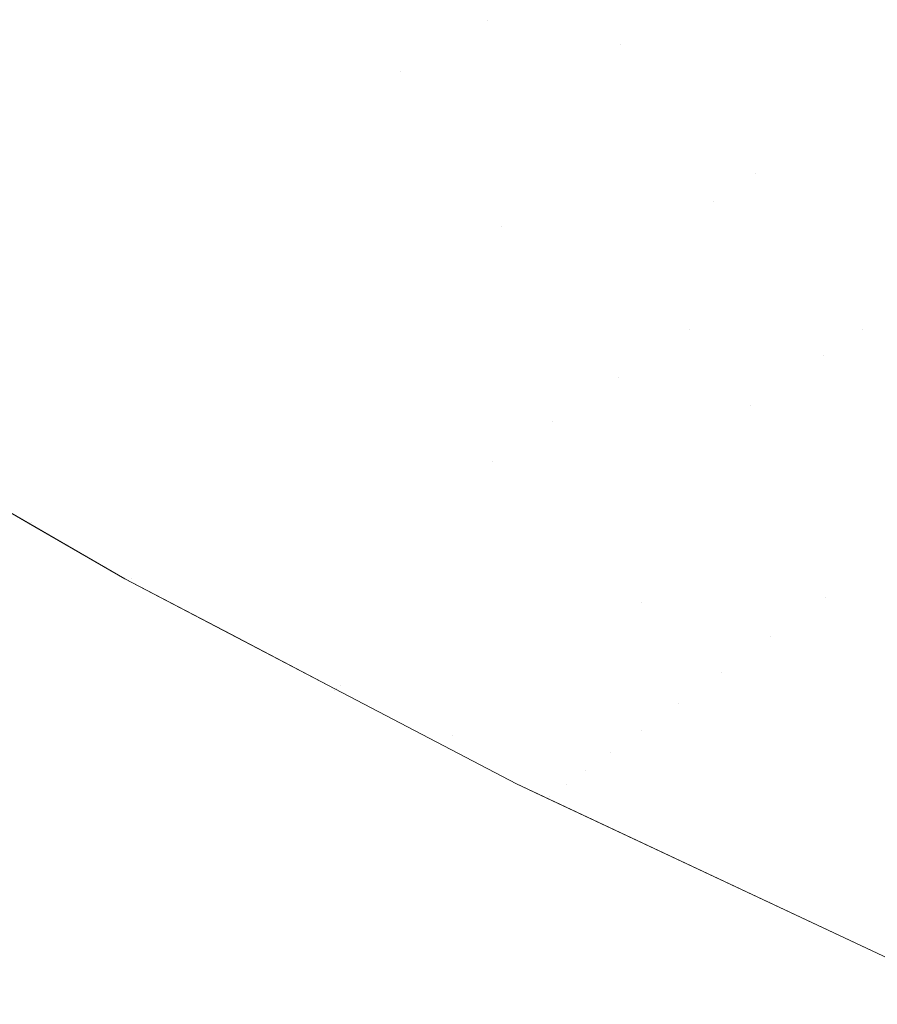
# Model space of a CAD drawing. Header units: centimetres. Extents: x -44.1 to 45.2, y 4.2 to 6.
# Tile 4 of 256: x -44.0401 to -44.0259, y 4.2196 to 4.2358. Entities that reach past the tile are written whole.
import ezdxf

# ---------------------------------------------------------------- set-up
doc = ezdxf.new("R2010")
doc.units = ezdxf.units.CM
doc.header["$LTSCALE"] = 2.54
doc.layers.add('Lucido design-1', color=7, linetype='Continuous')

# ---------------------------------------------------------------- blocks, each defined once
blk = doc.blocks.new('Gruppo-4-1')
at = {"color": 7, "linetype": 'Continuous', "lineweight": 9}
for points, invisible_edges in [([(-44.023301, 4.236257, -2312.372546), (-44.026149, 4.237867, -2312.372546), (-44.027805, 4.236852, -2312.375111), (-44.02491, 4.235216, -2312.375111)], 15), ([(-44.02491, 4.235216, -2313.069229), (-44.027805, 4.236852, -2313.069229), (-44.026149, 4.237867, -2313.071794), (-44.023301, 4.236257, -2313.071794)], 15), ([(-44.038711, 4.237208, -2313.059797), (-44.038003, 4.237598, -2313.061185), (-44.035202, 4.235837, -2313.061185), (-44.035893, 4.235435, -2313.059797)], 15), ([(-44.030141, 4.235419, -2312.37907), (-44.029382, 4.235884, -2312.377736), (-44.032214, 4.237574, -2312.377736), (-44.032994, 4.23712, -2312.37907)], 15), ([(-44.032994, 4.23712, -2313.06527), (-44.032214, 4.237574, -2313.066604), (-44.029382, 4.235884, -2313.066604), (-44.030141, 4.235419, -2313.06527)], 15), ([(-44.035893, 4.235435, -2313.059797), (-44.036561, 4.235046, -2313.058396), (-44.039396, 4.23683, -2313.058396), (-44.038711, 4.237208, -2313.059797)], 15), ([(-44.032994, 4.23712, -2312.37907), (-44.033752, 4.23668, -2312.380418), (-44.032329, 4.23582, -2312.380418)], 11), ([(-44.030141, 4.235419, -2313.06527), (-44.030879, 4.234966, -2313.063922), (-44.033752, 4.23668, -2313.063922), (-44.032994, 4.23712, -2313.06527)], 15), ([(-44.032329, 4.23582, -2312.380418), (-44.030879, 4.234966, -2312.380418), (-44.030141, 4.235419, -2312.37907), (-44.032994, 4.23712, -2312.37907)], 15), ([(-44.02491, 4.235216, -2312.375111), (-44.027805, 4.236852, -2312.375111), (-44.029382, 4.235884, -2312.377736), (-44.026444, 4.234223, -2312.377736)], 15), ([(-44.026444, 4.234223, -2313.066604), (-44.029382, 4.235884, -2313.066604), (-44.027805, 4.236852, -2313.069229), (-44.02491, 4.235216, -2313.069229)], 15), ([(-44.037992, 4.235935, -2312.385944), (-44.039396, 4.23683, -2312.385944), (-44.040693, 4.236115, -2312.388781), (-44.039273, 4.23521, -2312.388781)], 15), ([(-44.040057, 4.236465, -2313.056983), (-44.039396, 4.23683, -2313.058396), (-44.036561, 4.235046, -2313.058396), (-44.037205, 4.234672, -2313.056983)], 15), ([(-44.037992, 4.235935, -2312.385944), (-44.036561, 4.235046, -2312.385944), (-44.035202, 4.235837, -2312.383155), (-44.036616, 4.236714, -2312.383155)], 15), ([(-44.032329, 4.23582, -2312.380418), (-44.033752, 4.23668, -2312.380418), (-44.035202, 4.235837, -2312.383155), (-44.03376, 4.234965, -2312.383155)], 15), ([(-44.034488, 4.236252, -2313.06256), (-44.033752, 4.23668, -2313.063922), (-44.030879, 4.234966, -2313.063922), (-44.031596, 4.234527, -2313.06256)], 15), ([(-44.037205, 4.234672, -2313.056983), (-44.037825, 4.234311, -2313.055559), (-44.040693, 4.236115, -2313.055559), (-44.040057, 4.236465, -2313.056983)], 15), ([(-44.031596, 4.234527, -2313.06256), (-44.032291, 4.2341, -2313.061185), (-44.035202, 4.235837, -2313.061185), (-44.034488, 4.236252, -2313.06256)], 15), ([(-44.039273, 4.23521, -2312.388781), (-44.040693, 4.236115, -2312.388781), (-44.041889, 4.235455, -2312.391665), (-44.040455, 4.23454, -2312.391665)], 15), ([(-44.041304, 4.235778, -2313.054122), (-44.040693, 4.236115, -2313.055559), (-44.037825, 4.234311, -2313.055559), (-44.038421, 4.233964, -2313.054122)], 15), ([(-44.039273, 4.23521, -2312.388781), (-44.037825, 4.234311, -2312.388781), (-44.036561, 4.235046, -2312.385944), (-44.037992, 4.235935, -2312.385944)], 15), ([(-44.027899, 4.233281, -2312.380418), (-44.026444, 4.234223, -2312.377736), (-44.029382, 4.235884, -2312.377736), (-44.030141, 4.235419, -2312.37907)], 15), ([(-44.030141, 4.235419, -2313.06527), (-44.029382, 4.235884, -2313.066604), (-44.026444, 4.234223, -2313.066604), (-44.027899, 4.233281, -2313.063922)], 15), ([(-44.038421, 4.233964, -2313.054122), (-44.038992, 4.233632, -2313.052675), (-44.041889, 4.235455, -2313.052675), (-44.041304, 4.235778, -2313.054122)], 15), ([(-44.03376, 4.234965, -2312.383155), (-44.035202, 4.235837, -2312.383155), (-44.036561, 4.235046, -2312.385944), (-44.035101, 4.234164, -2312.385944)], 15), ([(-44.035893, 4.235435, -2313.059797), (-44.035202, 4.235837, -2313.061185), (-44.032291, 4.2341, -2313.061185), (-44.032964, 4.233688, -2313.059797)], 15), ([(-44.032329, 4.23582, -2312.380418), (-44.03376, 4.234965, -2312.383155), (-44.032291, 4.2341, -2312.383155), (-44.031596, 4.234527, -2312.38178)], 15), ([(-44.031596, 4.234527, -2312.38178), (-44.030879, 4.234966, -2312.380418), (-44.032329, 4.23582, -2312.380418)], 11), ([(-44.042449, 4.235146, -2313.051217), (-44.041889, 4.235455, -2313.052675), (-44.038992, 4.233632, -2313.052675), (-44.039538, 4.233315, -2313.051217)], 15), ([(-44.032964, 4.233688, -2313.059797), (-44.033614, 4.233289, -2313.058396), (-44.036561, 4.235046, -2313.058396), (-44.035893, 4.235435, -2313.059797)], 15), ([(-44.030141, 4.235419, -2312.37907), (-44.030879, 4.234966, -2312.380418), (-44.027899, 4.233281, -2312.380418)], 11), ([(-44.027899, 4.233281, -2313.063922), (-44.030879, 4.234966, -2313.063922), (-44.030141, 4.235419, -2313.06527)], 11), ([(-44.039538, 4.233315, -2313.051217), (-44.040058, 4.233013, -2313.04975), (-44.042982, 4.234852, -2313.04975), (-44.042449, 4.235146, -2313.051217)], 15), ([(-44.040455, 4.23454, -2312.391665), (-44.038992, 4.233632, -2312.391665), (-44.037825, 4.234311, -2312.388781), (-44.039273, 4.23521, -2312.388781)], 15), ([(-44.026444, 4.234223, -2312.377736), (-44.023399, 4.232593, -2312.377736), (-44.021911, 4.23361, -2312.375111), (-44.02491, 4.235216, -2312.375111)], 15), ([(-44.02491, 4.235216, -2313.069229), (-44.021911, 4.23361, -2313.069229), (-44.023399, 4.232593, -2313.066604), (-44.026444, 4.234223, -2313.066604)], 15), ([(-44.035101, 4.234164, -2312.385944), (-44.036561, 4.235046, -2312.385944), (-44.037825, 4.234311, -2312.388781), (-44.03635, 4.233419, -2312.388781)], 15), ([(-44.037205, 4.234672, -2313.056983), (-44.036561, 4.235046, -2313.058396), (-44.033614, 4.233289, -2313.058396), (-44.034242, 4.232904, -2313.056983)], 15), ([(-44.03376, 4.234965, -2312.383155), (-44.035101, 4.234164, -2312.385944), (-44.033614, 4.233289, -2312.385944), (-44.032964, 4.233688, -2312.384543)], 15), ([(-44.032964, 4.233688, -2312.384543), (-44.032291, 4.2341, -2312.383155), (-44.03376, 4.234965, -2312.383155)], 11), ([(-44.028595, 4.23283, -2312.38178), (-44.027899, 4.233281, -2312.380418), (-44.030879, 4.234966, -2312.380418), (-44.031596, 4.234527, -2312.38178)], 15), ([(-44.031596, 4.234527, -2313.06256), (-44.030879, 4.234966, -2313.063922), (-44.027899, 4.233281, -2313.063922), (-44.028595, 4.23283, -2313.06256)], 15), ([(-44.034242, 4.232904, -2313.056983), (-44.034846, 4.232533, -2313.055559), (-44.037825, 4.234311, -2313.055559), (-44.037205, 4.234672, -2313.056983)], 15), ([(-44.041534, 4.233929, -2312.39459), (-44.040058, 4.233013, -2312.39459), (-44.038992, 4.233632, -2312.391665), (-44.040455, 4.23454, -2312.391665)], 15), ([(-44.031596, 4.234527, -2312.38178), (-44.032291, 4.2341, -2312.383155), (-44.029271, 4.232393, -2312.383155), (-44.028595, 4.23283, -2312.38178)], 15), ([(-44.028595, 4.23283, -2313.06256), (-44.029271, 4.232393, -2313.061185), (-44.032291, 4.2341, -2313.061185), (-44.031596, 4.234527, -2313.06256)], 15), ([(-44.03635, 4.233419, -2312.388781), (-44.037825, 4.234311, -2312.388781), (-44.038992, 4.233632, -2312.391665), (-44.037501, 4.232731, -2312.391665)], 15), ([(-44.038421, 4.233964, -2313.054122), (-44.037825, 4.234311, -2313.055559), (-44.034846, 4.232533, -2313.055559), (-44.035426, 4.232178, -2313.054122)], 15), ([(-44.03635, 4.233419, -2312.388781), (-44.034846, 4.232533, -2312.388781), (-44.033614, 4.233289, -2312.385944), (-44.035101, 4.234164, -2312.385944)], 15), ([(-44.029925, 4.231969, -2312.384543), (-44.029271, 4.232393, -2312.383155), (-44.032291, 4.2341, -2312.383155), (-44.032964, 4.233688, -2312.384543)], 15), ([(-44.032964, 4.233688, -2313.059797), (-44.032291, 4.2341, -2313.061185), (-44.029271, 4.232393, -2313.061185), (-44.029925, 4.231969, -2313.059797)], 15), ([(-44.027899, 4.233281, -2312.380418), (-44.02481, 4.231627, -2312.380418), (-44.023399, 4.232593, -2312.377736), (-44.026444, 4.234223, -2312.377736)], 15), ([(-44.026444, 4.234223, -2313.066604), (-44.023399, 4.232593, -2313.066604), (-44.02481, 4.231627, -2313.063922), (-44.027899, 4.233281, -2313.063922)], 15), ([(-44.035426, 4.232178, -2313.054122), (-44.035982, 4.231837, -2313.052675), (-44.038992, 4.233632, -2313.052675), (-44.038421, 4.233964, -2313.054122)], 15), ([(-44.037501, 4.232731, -2312.391665), (-44.038992, 4.233632, -2312.391665), (-44.040058, 4.233013, -2312.39459), (-44.038553, 4.232103, -2312.39459)], 15), ([(-44.039538, 4.233315, -2313.051217), (-44.038992, 4.233632, -2313.052675), (-44.035982, 4.231837, -2313.052675), (-44.036513, 4.231511, -2313.051217)], 15), ([(-44.032964, 4.233688, -2312.384543), (-44.033614, 4.233289, -2312.385944), (-44.032099, 4.232421, -2312.385944)], 11), ([(-44.029925, 4.231969, -2313.059797), (-44.030557, 4.23156, -2313.058396), (-44.033614, 4.233289, -2313.058396), (-44.032964, 4.233688, -2313.059797)], 15), ([(-44.032099, 4.232421, -2312.385944), (-44.030557, 4.23156, -2312.385944), (-44.029925, 4.231969, -2312.384543), (-44.032964, 4.233688, -2312.384543)], 15), ([(-44.036513, 4.231511, -2313.051217), (-44.037019, 4.2312, -2313.04975), (-44.040058, 4.233013, -2313.04975), (-44.039538, 4.233315, -2313.051217)], 15), ([(-44.037501, 4.232731, -2312.391665), (-44.035982, 4.231837, -2312.391665), (-44.034846, 4.232533, -2312.388781), (-44.03635, 4.233419, -2312.388781)], 15), ([(-44.032099, 4.232421, -2312.385944), (-44.033614, 4.233289, -2312.385944), (-44.034846, 4.232533, -2312.388781), (-44.033314, 4.231655, -2312.388781)], 15), ([(-44.034242, 4.232904, -2313.056983), (-44.033614, 4.233289, -2313.058396), (-44.030557, 4.23156, -2313.058396), (-44.031167, 4.231165, -2313.056983)], 15), ([(-44.026141, 4.230717, -2312.383155), (-44.02481, 4.231627, -2312.380418), (-44.027899, 4.233281, -2312.380418), (-44.028595, 4.23283, -2312.38178)], 15), ([(-44.028595, 4.23283, -2313.06256), (-44.027899, 4.233281, -2313.063922), (-44.02481, 4.231627, -2313.063922), (-44.026141, 4.230717, -2313.061185)], 15), ([(-44.038553, 4.232103, -2312.39459), (-44.040058, 4.233013, -2312.39459), (-44.04102, 4.232453, -2312.397555), (-44.039502, 4.231536, -2312.397555)], 15), ([(-44.040552, 4.232725, -2313.048272), (-44.040058, 4.233013, -2313.04975), (-44.037019, 4.2312, -2313.04975), (-44.0375, 4.230905, -2313.048272)], 15), ([(-44.031167, 4.231165, -2313.056983), (-44.031754, 4.230785, -2313.055559), (-44.034846, 4.232533, -2313.055559), (-44.034242, 4.232904, -2313.056983)], 15), ([(-44.028595, 4.23283, -2312.38178), (-44.029271, 4.232393, -2312.383155), (-44.026141, 4.230717, -2312.383155)], 11), ([(-44.026141, 4.230717, -2313.061185), (-44.029271, 4.232393, -2313.061185), (-44.028595, 4.23283, -2313.06256)], 11), ([(-44.0375, 4.230905, -2313.048272), (-44.037956, 4.230626, -2313.046785), (-44.04102, 4.232453, -2313.046785), (-44.040552, 4.232725, -2313.048272)], 15), ([(-44.038553, 4.232103, -2312.39459), (-44.037019, 4.2312, -2312.39459), (-44.035982, 4.231837, -2312.391665), (-44.037501, 4.232731, -2312.391665)], 15), ([(-44.033314, 4.231655, -2312.388781), (-44.034846, 4.232533, -2312.388781), (-44.035982, 4.231837, -2312.391665), (-44.034434, 4.23095, -2312.391665)], 15), ([(-44.035426, 4.232178, -2313.054122), (-44.034846, 4.232533, -2313.055559), (-44.031754, 4.230785, -2313.055559), (-44.032317, 4.23042, -2313.054122)], 15), ([(-44.039502, 4.231536, -2312.397555), (-44.04102, 4.232453, -2312.397555), (-44.041875, 4.231956, -2312.400554), (-44.040346, 4.231032, -2312.400554)], 15), ([(-44.041461, 4.232197, -2313.04529), (-44.04102, 4.232453, -2313.046785), (-44.037956, 4.230626, -2313.046785), (-44.038385, 4.230362, -2313.04529)], 15), ([(-44.033314, 4.231655, -2312.388781), (-44.031754, 4.230785, -2312.388781), (-44.030557, 4.23156, -2312.385944), (-44.032099, 4.232421, -2312.385944)], 15), ([(-44.026775, 4.230283, -2312.384543), (-44.026141, 4.230717, -2312.383155), (-44.029271, 4.232393, -2312.383155), (-44.029925, 4.231969, -2312.384543)], 15), ([(-44.029925, 4.231969, -2313.059797), (-44.029271, 4.232393, -2313.061185), (-44.026141, 4.230717, -2313.061185), (-44.026775, 4.230283, -2313.059797)], 15), ([(-44.038385, 4.230362, -2313.04529), (-44.038788, 4.230115, -2313.043786), (-44.041875, 4.231956, -2313.043786), (-44.041461, 4.232197, -2313.04529)], 15), ([(-44.032317, 4.23042, -2313.054122), (-44.032858, 4.230071, -2313.052675), (-44.035982, 4.231837, -2313.052675), (-44.035426, 4.232178, -2313.054122)], 15), ([(-44.039502, 4.231536, -2312.397555), (-44.037956, 4.230626, -2312.397555), (-44.037019, 4.2312, -2312.39459), (-44.038553, 4.232103, -2312.39459)], 15), ([(-44.029925, 4.231969, -2312.384543), (-44.030557, 4.23156, -2312.385944), (-44.028987, 4.230708, -2312.385944)], 11), ([(-44.026775, 4.230283, -2313.059797), (-44.027389, 4.229864, -2313.058396), (-44.030557, 4.23156, -2313.058396), (-44.029925, 4.231969, -2313.059797)], 15), ([(-44.028987, 4.230708, -2312.385944), (-44.027389, 4.229864, -2312.385944), (-44.026775, 4.230283, -2312.384543), (-44.029925, 4.231969, -2312.384543)], 15), ([(-44.042262, 4.231731, -2313.042275), (-44.041875, 4.231956, -2313.043786), (-44.038788, 4.230115, -2313.043786), (-44.039165, 4.229884, -2313.042275)], 15), ([(-44.034434, 4.23095, -2312.391665), (-44.035982, 4.231837, -2312.391665), (-44.037019, 4.2312, -2312.39459), (-44.035457, 4.230305, -2312.39459)], 15), ([(-44.036513, 4.231511, -2313.051217), (-44.035982, 4.231837, -2313.052675), (-44.032858, 4.230071, -2313.052675), (-44.033374, 4.229736, -2313.051217)], 15), ([(-44.039165, 4.229884, -2313.042275), (-44.039515, 4.229669, -2313.040757), (-44.042621, 4.231522, -2313.040757), (-44.042262, 4.231731, -2313.042275)], 15), ([(-44.034434, 4.23095, -2312.391665), (-44.032858, 4.230071, -2312.391665), (-44.031754, 4.230785, -2312.388781), (-44.033314, 4.231655, -2312.388781)], 15), ([(-44.042953, 4.231329, -2313.039231), (-44.042621, 4.231522, -2313.040757), (-44.039515, 4.229669, -2313.040757), (-44.039838, 4.229471, -2313.039231)], 15), ([(-44.040346, 4.231032, -2312.400554), (-44.038788, 4.230115, -2312.400554), (-44.037956, 4.230626, -2312.397555), (-44.039502, 4.231536, -2312.397555)], 15), ([(-44.033374, 4.229736, -2313.051217), (-44.033866, 4.229418, -2313.04975), (-44.037019, 4.2312, -2313.04975), (-44.036513, 4.231511, -2313.051217)], 15), ([(-44.028987, 4.230708, -2312.385944), (-44.030557, 4.23156, -2312.385944), (-44.031754, 4.230785, -2312.388781), (-44.030165, 4.229923, -2312.388781)], 15), ([(-44.031167, 4.231165, -2313.056983), (-44.030557, 4.23156, -2313.058396), (-44.027389, 4.229864, -2313.058396), (-44.02798, 4.229459, -2313.056983)], 15), ([(-44.021614, 4.230008, -2312.380418), (-44.02481, 4.231627, -2312.380418), (-44.026141, 4.230717, -2312.383155), (-44.022902, 4.229076, -2312.383155)], 15), ([(-44.022902, 4.229076, -2313.061185), (-44.026141, 4.230717, -2313.061185), (-44.02481, 4.231627, -2313.063922), (-44.021614, 4.230008, -2313.063922)], 15), ([(-44.039838, 4.229471, -2313.039231), (-44.040133, 4.22929, -2313.0377), (-44.043256, 4.231153, -2313.0377), (-44.042953, 4.231329, -2313.039231)], 15), ([(-44.035457, 4.230305, -2312.39459), (-44.037019, 4.2312, -2312.39459), (-44.037956, 4.230626, -2312.397555), (-44.03638, 4.229723, -2312.397555)], 15), ([(-44.0375, 4.230905, -2313.048272), (-44.037019, 4.2312, -2313.04975), (-44.033866, 4.229418, -2313.04975), (-44.034334, 4.229115, -2313.048272)], 15), ([(-44.02798, 4.229459, -2313.056983), (-44.028549, 4.22907, -2313.055559), (-44.031754, 4.230785, -2313.055559), (-44.031167, 4.231165, -2313.056983)], 15), ([(-44.041083, 4.230592, -2312.403583), (-44.039515, 4.229669, -2312.403583), (-44.038788, 4.230115, -2312.400554), (-44.040346, 4.231032, -2312.400554)], 15), ([(-44.034334, 4.229115, -2313.048272), (-44.034776, 4.228828, -2313.046785), (-44.037956, 4.230626, -2313.046785), (-44.0375, 4.230905, -2313.048272)], 15), ([(-44.035457, 4.230305, -2312.39459), (-44.033866, 4.229418, -2312.39459), (-44.032858, 4.230071, -2312.391665), (-44.034434, 4.23095, -2312.391665)], 15), ([(-44.030165, 4.229923, -2312.388781), (-44.031754, 4.230785, -2312.388781), (-44.032858, 4.230071, -2312.391665), (-44.031253, 4.2292, -2312.391665)], 15), ([(-44.032317, 4.23042, -2313.054122), (-44.031754, 4.230785, -2313.055559), (-44.028549, 4.22907, -2313.055559), (-44.029096, 4.228696, -2313.054122)], 15), ([(-44.030165, 4.229923, -2312.388781), (-44.028549, 4.22907, -2312.388781), (-44.027389, 4.229864, -2312.385944), (-44.028987, 4.230708, -2312.385944)], 15), ([(-44.02411, 4.228203, -2312.385944), (-44.022902, 4.229076, -2312.383155), (-44.026141, 4.230717, -2312.383155), (-44.026775, 4.230283, -2312.384543)], 15), ([(-44.026775, 4.230283, -2313.059797), (-44.026141, 4.230717, -2313.061185), (-44.022902, 4.229076, -2313.061185), (-44.02411, 4.228203, -2313.058396)], 15), ([(-44.041709, 4.230218, -2312.40664), (-44.040133, 4.22929, -2312.40664), (-44.039515, 4.229669, -2312.403583), (-44.041083, 4.230592, -2312.403583)], 15), ([(-44.03638, 4.229723, -2312.397555), (-44.037956, 4.230626, -2312.397555), (-44.038788, 4.230115, -2312.400554), (-44.037202, 4.229206, -2312.400554)], 15), ([(-44.038385, 4.230362, -2313.04529), (-44.037956, 4.230626, -2313.046785), (-44.034776, 4.228828, -2313.046785), (-44.035194, 4.228558, -2313.04529)], 15), ([(-44.035194, 4.228558, -2313.04529), (-44.035586, 4.228304, -2313.043786), (-44.038788, 4.230115, -2313.043786), (-44.038385, 4.230362, -2313.04529)], 15), ([(-44.029096, 4.228696, -2313.054122), (-44.029621, 4.228337, -2313.052675), (-44.032858, 4.230071, -2313.052675), (-44.032317, 4.23042, -2313.054122)], 15), ([(-44.03638, 4.229723, -2312.397555), (-44.034776, 4.228828, -2312.397555), (-44.033866, 4.229418, -2312.39459), (-44.035457, 4.230305, -2312.39459)], 15), ([(-44.026775, 4.230283, -2312.384543), (-44.027389, 4.229864, -2312.385944), (-44.02411, 4.228203, -2312.385944)], 11), ([(-44.02411, 4.228203, -2313.058396), (-44.027389, 4.229864, -2313.058396), (-44.026775, 4.230283, -2313.059797)], 11), ([(-44.037202, 4.229206, -2312.400554), (-44.038788, 4.230115, -2312.400554), (-44.039515, 4.229669, -2312.403583), (-44.037918, 4.228754, -2312.403583)], 15), ([(-44.039165, 4.229884, -2313.042275), (-44.038788, 4.230115, -2313.043786), (-44.035586, 4.228304, -2313.043786), (-44.035952, 4.228067, -2313.042275)], 15), ([(-44.031253, 4.2292, -2312.391665), (-44.032858, 4.230071, -2312.391665), (-44.033866, 4.229418, -2312.39459), (-44.032247, 4.228539, -2312.39459)], 15), ([(-44.033374, 4.229736, -2313.051217), (-44.032858, 4.230071, -2313.052675), (-44.029621, 4.228337, -2313.052675), (-44.030121, 4.227995, -2313.051217)], 15), ([(-44.044222, 4.230007, -2313.02217), (-44.038321, 4.226594, -2313.02217), (-44.038321, 4.226594, -2312.42217), (-44.039911, 4.227514, -2312.42217)], 10), ([(-44.039911, 4.227514, -2312.42217), (-44.041533, 4.228452, -2312.42217), (-44.044222, 4.230007, -2312.42217), (-44.044222, 4.230007, -2313.02217)], 12), ([(-44.038321, 4.226594, -2313.02217), (-44.044222, 4.230007, -2313.02217), (-44.041537, 4.228429, -2313.023732)], 10), ([(-44.035952, 4.228067, -2313.042275), (-44.036292, 4.227847, -2313.040757), (-44.039515, 4.229669, -2313.040757), (-44.039165, 4.229884, -2313.042275)], 15), ([(-44.030165, 4.229923, -2312.388781), (-44.031253, 4.2292, -2312.391665), (-44.029621, 4.228337, -2312.391665), (-44.029096, 4.228696, -2312.390218)], 15), ([(-44.029096, 4.228696, -2312.390218), (-44.028549, 4.22907, -2312.388781), (-44.030165, 4.229923, -2312.388781)], 11), ([(-44.02411, 4.228203, -2312.385944), (-44.027389, 4.229864, -2312.385944), (-44.028549, 4.22907, -2312.388781), (-44.025234, 4.22739, -2312.388781)], 15), ([(-44.02798, 4.229459, -2313.056983), (-44.027389, 4.229864, -2313.058396), (-44.02411, 4.228203, -2313.058396), (-44.025234, 4.22739, -2313.055559)], 15), ([(-44.037202, 4.229206, -2312.400554), (-44.035586, 4.228304, -2312.400554), (-44.034776, 4.228828, -2312.397555), (-44.03638, 4.229723, -2312.397555)], 15), ([(-44.030121, 4.227995, -2313.051217), (-44.030599, 4.227668, -2313.04975), (-44.033866, 4.229418, -2313.04975), (-44.033374, 4.229736, -2313.051217)], 15), ([(-44.037918, 4.228754, -2312.403583), (-44.039515, 4.229669, -2312.403583), (-44.040133, 4.22929, -2312.40664), (-44.038528, 4.22837, -2312.40664)], 15), ([(-44.039838, 4.229471, -2313.039231), (-44.039515, 4.229669, -2313.040757), (-44.036292, 4.227847, -2313.040757), (-44.036606, 4.227644, -2313.039231)], 15), ([(-44.036606, 4.227644, -2313.039231), (-44.036893, 4.227458, -2313.0377), (-44.040133, 4.22929, -2313.0377), (-44.039838, 4.229471, -2313.039231)], 15), ([(-44.032247, 4.228539, -2312.39459), (-44.033866, 4.229418, -2312.39459), (-44.034776, 4.228828, -2312.397555), (-44.033143, 4.227942, -2312.397555)], 15), ([(-44.034334, 4.229115, -2313.048272), (-44.033866, 4.229418, -2313.04975), (-44.030599, 4.227668, -2313.04975), (-44.031052, 4.227358, -2313.048272)], 15), ([(-44.025234, 4.22739, -2313.055559), (-44.028549, 4.22907, -2313.055559), (-44.02798, 4.229459, -2313.056983)], 11), ([(-44.038528, 4.22837, -2312.40664), (-44.040133, 4.22929, -2312.40664), (-44.040642, 4.228978, -2312.409719), (-44.039029, 4.228054, -2312.409719)], 15), ([(-44.040401, 4.229126, -2313.036163), (-44.040133, 4.22929, -2313.0377), (-44.036893, 4.227458, -2313.0377), (-44.037153, 4.22729, -2313.036163)], 15), ([(-44.037918, 4.228754, -2312.403583), (-44.036292, 4.227847, -2312.403583), (-44.035586, 4.228304, -2312.400554), (-44.037202, 4.229206, -2312.400554)], 15), ([(-44.037153, 4.22729, -2313.036163), (-44.037387, 4.227138, -2313.034621), (-44.040642, 4.228978, -2313.034621), (-44.040401, 4.229126, -2313.036163)], 15), ([(-44.031052, 4.227358, -2313.048272), (-44.031482, 4.227064, -2313.046785), (-44.034776, 4.228828, -2313.046785), (-44.034334, 4.229115, -2313.048272)], 15), ([(-44.031253, 4.2292, -2312.391665), (-44.032247, 4.228539, -2312.39459), (-44.030599, 4.227668, -2312.39459), (-44.030121, 4.227995, -2312.393122)], 15), ([(-44.030121, 4.227995, -2312.393122), (-44.029621, 4.228337, -2312.391665), (-44.031253, 4.2292, -2312.391665)], 11), ([(-44.025763, 4.227007, -2312.390218), (-44.025234, 4.22739, -2312.388781), (-44.028549, 4.22907, -2312.388781), (-44.029096, 4.228696, -2312.390218)], 15), ([(-44.029096, 4.228696, -2313.054122), (-44.028549, 4.22907, -2313.055559), (-44.025234, 4.22739, -2313.055559), (-44.025763, 4.227007, -2313.054122)], 15), ([(-44.039029, 4.228054, -2312.409719), (-44.040642, 4.228978, -2312.409719), (-44.041039, 4.228735, -2312.412816), (-44.03942, 4.227808, -2312.412816)], 15), ([(-44.040854, 4.228848, -2313.033075), (-44.040642, 4.228978, -2313.034621), (-44.037387, 4.227138, -2313.034621), (-44.037593, 4.227005, -2313.033075)], 15), ([(-44.03942, 4.227808, -2312.412816), (-44.041039, 4.228735, -2312.412816), (-44.041323, 4.22856, -2312.415926), (-44.039701, 4.227631, -2312.415926)], 15), ([(-44.041195, 4.228639, -2313.029971), (-44.041039, 4.228735, -2313.031524), (-44.037773, 4.226889, -2313.031524), (-44.037925, 4.22679, -2313.029971)], 15), ([(-44.037593, 4.227005, -2313.033075), (-44.037773, 4.226889, -2313.031524), (-44.041039, 4.228735, -2313.031524), (-44.040854, 4.228848, -2313.033075)], 15), ([(-44.038528, 4.22837, -2312.40664), (-44.036893, 4.227458, -2312.40664), (-44.036292, 4.227847, -2312.403583), (-44.037918, 4.228754, -2312.403583)], 15), ([(-44.033143, 4.227942, -2312.397555), (-44.034776, 4.228828, -2312.397555), (-44.035586, 4.228304, -2312.400554), (-44.033941, 4.227412, -2312.400554)], 15), ([(-44.035194, 4.228558, -2313.04529), (-44.034776, 4.228828, -2313.046785), (-44.031482, 4.227064, -2313.046785), (-44.031887, 4.226788, -2313.04529)], 15), ([(-44.039701, 4.227631, -2312.415926), (-44.041323, 4.22856, -2312.415926), (-44.041494, 4.228456, -2312.419046), (-44.039869, 4.227525, -2312.419046)], 15), ([(-44.041423, 4.228499, -2313.026855), (-44.041323, 4.22856, -2313.028414), (-44.038049, 4.22671, -2313.028414), (-44.038146, 4.226647, -2313.026855)], 15), ([(-44.037925, 4.22679, -2313.029971), (-44.038049, 4.22671, -2313.028414), (-44.041323, 4.22856, -2313.028414), (-44.041195, 4.228639, -2313.029971)], 15), ([(-44.031887, 4.226788, -2313.04529), (-44.032267, 4.226528, -2313.043786), (-44.035586, 4.228304, -2313.043786), (-44.035194, 4.228558, -2313.04529)], 15), ([(-44.029096, 4.228696, -2312.390218), (-44.029621, 4.228337, -2312.391665), (-44.026271, 4.22664, -2312.391665), (-44.025763, 4.227007, -2312.390218)], 15), ([(-44.025763, 4.227007, -2313.054122), (-44.026271, 4.22664, -2313.052675), (-44.029621, 4.228337, -2313.052675), (-44.029096, 4.228696, -2313.054122)], 15), ([(-44.041537, 4.228429, -2313.023732), (-44.041494, 4.228456, -2313.025294), (-44.038215, 4.226602, -2313.025294), (-44.038257, 4.226575, -2313.023732)], 15), ([(-44.041537, 4.228429, -2313.023732), (-44.038257, 4.226575, -2313.023732), (-44.038321, 4.226594, -2313.02217)], 11), ([(-44.039869, 4.227525, -2312.419046), (-44.041494, 4.228456, -2312.419046), (-44.041533, 4.228452, -2312.42217), (-44.039911, 4.227514, -2312.42217)], 11), ([(-44.038146, 4.226647, -2313.026855), (-44.038215, 4.226602, -2313.025294), (-44.041494, 4.228456, -2313.025294), (-44.041423, 4.228499, -2313.026855)], 15), ([(-44.032247, 4.228539, -2312.39459), (-44.033143, 4.227942, -2312.397555), (-44.031482, 4.227064, -2312.397555), (-44.031052, 4.227358, -2312.396068)], 15), ([(-44.031052, 4.227358, -2312.396068), (-44.030599, 4.227668, -2312.39459), (-44.032247, 4.228539, -2312.39459)], 11), ([(-44.039029, 4.228054, -2312.409719), (-44.037387, 4.227138, -2312.409719), (-44.036893, 4.227458, -2312.40664), (-44.038528, 4.22837, -2312.40664)], 15), ([(-44.033941, 4.227412, -2312.400554), (-44.035586, 4.228304, -2312.400554), (-44.036292, 4.227847, -2312.403583), (-44.034636, 4.226949, -2312.403583)], 15), ([(-44.035952, 4.228067, -2313.042275), (-44.035586, 4.228304, -2313.043786), (-44.032267, 4.226528, -2313.043786), (-44.032622, 4.226285, -2313.042275)], 15), ([(-44.026756, 4.22629, -2312.393122), (-44.026271, 4.22664, -2312.391665), (-44.029621, 4.228337, -2312.391665), (-44.030121, 4.227995, -2312.393122)], 15), ([(-44.030121, 4.227995, -2313.051217), (-44.029621, 4.228337, -2313.052675), (-44.026271, 4.22664, -2313.052675), (-44.026756, 4.22629, -2313.051217)], 15), ([(-44.032622, 4.226285, -2313.042275), (-44.032952, 4.226059, -2313.040757), (-44.036292, 4.227847, -2313.040757), (-44.035952, 4.228067, -2313.042275)], 15), ([(-44.03942, 4.227808, -2312.412816), (-44.037773, 4.226889, -2312.412816), (-44.037387, 4.227138, -2312.409719), (-44.039029, 4.228054, -2312.409719)], 15), ([(-44.033941, 4.227412, -2312.400554), (-44.032267, 4.226528, -2312.400554), (-44.031482, 4.227064, -2312.397555), (-44.033143, 4.227942, -2312.397555)], 15), ([(-44.030121, 4.227995, -2312.393122), (-44.030599, 4.227668, -2312.39459), (-44.027218, 4.225956, -2312.39459), (-44.026756, 4.22629, -2312.393122)], 15), ([(-44.026756, 4.22629, -2313.051217), (-44.027218, 4.225956, -2313.04975), (-44.030599, 4.227668, -2313.04975), (-44.030121, 4.227995, -2313.051217)], 15), ([(-44.039701, 4.227631, -2312.415926), (-44.038049, 4.22671, -2312.415926), (-44.037773, 4.226889, -2312.412816), (-44.03942, 4.227808, -2312.412816)], 15), ([(-44.034636, 4.226949, -2312.403583), (-44.036292, 4.227847, -2312.403583), (-44.036893, 4.227458, -2312.40664), (-44.035228, 4.226555, -2312.40664)], 15), ([(-44.036606, 4.227644, -2313.039231), (-44.036292, 4.227847, -2313.040757), (-44.032952, 4.226059, -2313.040757), (-44.033256, 4.225851, -2313.039231)], 15), ([(-44.039869, 4.227525, -2312.419046), (-44.038215, 4.226602, -2312.419046), (-44.038049, 4.22671, -2312.415926), (-44.039701, 4.227631, -2312.415926)], 15), ([(-44.033256, 4.225851, -2313.039231), (-44.033535, 4.22566, -2313.0377), (-44.036893, 4.227458, -2313.0377), (-44.036606, 4.227644, -2313.039231)], 15), ([(-44.027657, 4.225638, -2312.396068), (-44.027218, 4.225956, -2312.39459), (-44.030599, 4.227668, -2312.39459), (-44.031052, 4.227358, -2312.396068)], 15), ([(-44.031052, 4.227358, -2313.048272), (-44.030599, 4.227668, -2313.04975), (-44.027218, 4.225956, -2313.04975), (-44.027657, 4.225638, -2313.048272)], 15), ([(-44.039869, 4.227525, -2312.419046), (-44.039911, 4.227514, -2312.42217), (-44.038321, 4.226594, -2312.42217)], 9), ([(-44.038321, 4.226594, -2312.42217), (-44.038215, 4.226602, -2312.419046), (-44.039869, 4.227525, -2312.419046)], 11), ([(-44.035228, 4.226555, -2312.40664), (-44.036893, 4.227458, -2312.40664), (-44.037387, 4.227138, -2312.409719), (-44.035715, 4.226231, -2312.409719)], 15), ([(-44.037153, 4.22729, -2313.036163), (-44.036893, 4.227458, -2313.0377), (-44.033535, 4.22566, -2313.0377), (-44.033788, 4.225488, -2313.036163)], 15), ([(-44.033788, 4.225488, -2313.036163), (-44.034014, 4.225333, -2313.034621), (-44.037387, 4.227138, -2313.034621), (-44.037153, 4.22729, -2313.036163)], 15), ([(-44.034636, 4.226949, -2312.403583), (-44.032952, 4.226059, -2312.403583), (-44.032267, 4.226528, -2312.400554), (-44.033941, 4.227412, -2312.400554)], 15), ([(-44.031052, 4.227358, -2312.396068), (-44.031482, 4.227064, -2312.397555), (-44.029792, 4.226196, -2312.397555)], 11), ([(-44.027657, 4.225638, -2313.048272), (-44.028073, 4.225337, -2313.046785), (-44.031482, 4.227064, -2313.046785), (-44.031052, 4.227358, -2313.048272)], 15), ([(-44.029792, 4.226196, -2312.397555), (-44.028073, 4.225337, -2312.397555), (-44.027657, 4.225638, -2312.396068), (-44.031052, 4.227358, -2312.396068)], 15), ([(-44.035715, 4.226231, -2312.409719), (-44.037387, 4.227138, -2312.409719), (-44.037773, 4.226889, -2312.412816), (-44.036095, 4.225978, -2312.412816)], 15), ([(-44.037593, 4.227005, -2313.033075), (-44.037387, 4.227138, -2313.034621), (-44.034014, 4.225333, -2313.034621), (-44.034215, 4.225196, -2313.033075)], 15), ([(-44.034215, 4.225196, -2313.033075), (-44.034388, 4.225077, -2313.031524), (-44.037773, 4.226889, -2313.031524), (-44.037593, 4.227005, -2313.033075)], 15), ([(-44.035228, 4.226555, -2312.40664), (-44.033535, 4.22566, -2312.40664), (-44.032952, 4.226059, -2312.403583), (-44.034636, 4.226949, -2312.403583)], 15), ([(-44.029792, 4.226196, -2312.397555), (-44.031482, 4.227064, -2312.397555), (-44.032267, 4.226528, -2312.400554), (-44.030564, 4.225653, -2312.400554)], 15), ([(-44.031887, 4.226788, -2313.04529), (-44.031482, 4.227064, -2313.046785), (-44.028073, 4.225337, -2313.046785), (-44.028465, 4.225054, -2313.04529)], 15), ([(-44.025763, 4.227007, -2312.390218), (-44.026271, 4.22664, -2312.391665), (-44.02281, 4.224983, -2312.391665)], 11), ([(-44.02281, 4.224983, -2313.052675), (-44.026271, 4.22664, -2313.052675), (-44.025763, 4.227007, -2313.054122)], 11), ([(-44.036095, 4.225978, -2312.412816), (-44.037773, 4.226889, -2312.412816), (-44.038049, 4.22671, -2312.415926), (-44.036368, 4.225797, -2312.415926)], 15), ([(-44.034536, 4.224976, -2313.029971), (-44.034657, 4.224893, -2313.028414), (-44.038049, 4.22671, -2313.028414), (-44.037925, 4.22679, -2313.029971)], 15), ([(-44.037925, 4.22679, -2313.029971), (-44.037773, 4.226889, -2313.031524), (-44.034388, 4.225077, -2313.031524), (-44.034536, 4.224976, -2313.029971)], 15), ([(-44.028465, 4.225054, -2313.04529), (-44.028833, 4.224788, -2313.043786), (-44.032267, 4.226528, -2313.043786), (-44.031887, 4.226788, -2313.04529)], 15), ([(-44.036368, 4.225797, -2312.415926), (-44.038049, 4.22671, -2312.415926), (-44.038215, 4.226602, -2312.419046), (-44.036531, 4.225688, -2312.419046)], 15), ([(-44.034751, 4.224829, -2313.026855), (-44.034818, 4.224783, -2313.025294), (-44.038215, 4.226602, -2313.025294), (-44.038146, 4.226647, -2313.026855)], 15), ([(-44.038146, 4.226647, -2313.026855), (-44.038049, 4.22671, -2313.028414), (-44.034657, 4.224893, -2313.028414), (-44.034751, 4.224829, -2313.026855)], 15), ([(-44.023724, 4.224283, -2312.39459), (-44.02281, 4.224983, -2312.391665), (-44.026271, 4.22664, -2312.391665), (-44.026756, 4.22629, -2312.393122)], 15), ([(-44.026756, 4.22629, -2313.051217), (-44.026271, 4.22664, -2313.052675), (-44.02281, 4.224983, -2313.052675), (-44.023724, 4.224283, -2313.04975)], 15), ([(-44.038215, 4.226602, -2312.419046), (-44.038321, 4.226594, -2312.42217), (-44.036572, 4.225679, -2312.42217)], 9), ([(-44.036572, 4.225679, -2312.42217), (-44.038321, 4.226594, -2312.42217), (-44.038321, 4.226594, -2313.02217), (-44.034854, 4.22478, -2313.02217)], 10), ([(-44.034854, 4.22478, -2313.02217), (-44.038321, 4.226594, -2313.02217), (-44.038257, 4.226575, -2313.023732)], 10), ([(-44.038257, 4.226575, -2313.023732), (-44.038215, 4.226602, -2313.025294), (-44.034818, 4.224783, -2313.025294), (-44.034858, 4.224755, -2313.023732)], 15), ([(-44.038257, 4.226575, -2313.023732), (-44.034858, 4.224755, -2313.023732), (-44.034854, 4.22478, -2313.02217)], 11), ([(-44.036572, 4.225679, -2312.42217), (-44.036531, 4.225688, -2312.419046), (-44.038215, 4.226602, -2312.419046)], 11), ([(-44.035715, 4.226231, -2312.409719), (-44.034014, 4.225333, -2312.409719), (-44.033535, 4.22566, -2312.40664), (-44.035228, 4.226555, -2312.40664)], 15), ([(-44.030564, 4.225653, -2312.400554), (-44.032267, 4.226528, -2312.400554), (-44.032952, 4.226059, -2312.403583), (-44.031238, 4.225179, -2312.403583)], 15), ([(-44.032622, 4.226285, -2313.042275), (-44.032267, 4.226528, -2313.043786), (-44.028833, 4.224788, -2313.043786), (-44.029176, 4.224539, -2313.042275)], 15), ([(-44.029176, 4.224539, -2313.042275), (-44.029496, 4.224308, -2313.040757), (-44.032952, 4.226059, -2313.040757), (-44.032622, 4.226285, -2313.042275)], 15), ([(-44.026756, 4.22629, -2312.393122), (-44.027218, 4.225956, -2312.39459), (-44.023724, 4.224283, -2312.39459)], 11), ([(-44.023724, 4.224283, -2313.04975), (-44.027218, 4.225956, -2313.04975), (-44.026756, 4.22629, -2313.051217)], 11), ([(-44.036095, 4.225978, -2312.412816), (-44.034388, 4.225077, -2312.412816), (-44.034014, 4.225333, -2312.409719), (-44.035715, 4.226231, -2312.409719)], 15), ([(-44.030564, 4.225653, -2312.400554), (-44.028833, 4.224788, -2312.400554), (-44.028073, 4.225337, -2312.397555), (-44.029792, 4.226196, -2312.397555)], 15), ([(-44.036368, 4.225797, -2312.415926), (-44.034657, 4.224893, -2312.415926), (-44.034388, 4.225077, -2312.412816), (-44.036095, 4.225978, -2312.412816)], 15), ([(-44.031238, 4.225179, -2312.403583), (-44.032952, 4.226059, -2312.403583), (-44.033535, 4.22566, -2312.40664), (-44.031812, 4.224775, -2312.40664)], 15), ([(-44.033256, 4.225851, -2313.039231), (-44.032952, 4.226059, -2313.040757), (-44.029496, 4.224308, -2313.040757), (-44.02979, 4.224095, -2313.039231)], 15), ([(-44.02455, 4.223651, -2312.397555), (-44.023724, 4.224283, -2312.39459), (-44.027218, 4.225956, -2312.39459), (-44.027657, 4.225638, -2312.396068)], 15), ([(-44.027657, 4.225638, -2313.048272), (-44.027218, 4.225956, -2313.04975), (-44.023724, 4.224283, -2313.04975), (-44.02455, 4.223651, -2313.046785)], 15), ([(-44.036531, 4.225688, -2312.419046), (-44.034818, 4.224783, -2312.419046), (-44.034657, 4.224893, -2312.415926), (-44.036368, 4.225797, -2312.415926)], 15), ([(-44.02979, 4.224095, -2313.039231), (-44.03006, 4.2239, -2313.0377), (-44.033535, 4.22566, -2313.0377), (-44.033256, 4.225851, -2313.039231)], 15), ([(-44.036572, 4.225679, -2312.42217), (-44.034854, 4.22478, -2312.42217), (-44.034818, 4.224783, -2312.419046), (-44.036531, 4.225688, -2312.419046)], 14), ([(-44.034854, 4.22478, -2312.42217), (-44.036572, 4.225679, -2312.42217), (-44.034854, 4.22478, -2313.02217)], 10), ([(-44.031812, 4.224775, -2312.40664), (-44.033535, 4.22566, -2312.40664), (-44.034014, 4.225333, -2312.409719), (-44.032284, 4.224444, -2312.409719)], 15), ([(-44.033788, 4.225488, -2313.036163), (-44.033535, 4.22566, -2313.0377), (-44.03006, 4.2239, -2313.0377), (-44.030305, 4.223723, -2313.036163)], 15), ([(-44.031238, 4.225179, -2312.403583), (-44.029496, 4.224308, -2312.403583), (-44.028833, 4.224788, -2312.400554), (-44.030564, 4.225653, -2312.400554)], 15), ([(-44.027657, 4.225638, -2312.396068), (-44.028073, 4.225337, -2312.397555), (-44.02455, 4.223651, -2312.397555)], 11), ([(-44.02455, 4.223651, -2313.046785), (-44.028073, 4.225337, -2313.046785), (-44.027657, 4.225638, -2313.048272)], 11), ([(-44.030305, 4.223723, -2313.036163), (-44.030524, 4.223565, -2313.034621), (-44.034014, 4.225333, -2313.034621), (-44.033788, 4.225488, -2313.036163)], 15), ([(-44.032284, 4.224444, -2312.409719), (-44.034014, 4.225333, -2312.409719), (-44.034388, 4.225077, -2312.412816), (-44.032652, 4.224185, -2312.412816)], 15), ([(-44.034215, 4.225196, -2313.033075), (-44.034014, 4.225333, -2313.034621), (-44.030524, 4.223565, -2313.034621), (-44.030718, 4.223424, -2313.033075)], 15), ([(-44.025284, 4.223089, -2312.400554), (-44.02455, 4.223651, -2312.397555), (-44.028073, 4.225337, -2312.397555), (-44.028833, 4.224788, -2312.400554)], 15), ([(-44.028465, 4.225054, -2313.04529), (-44.028073, 4.225337, -2313.046785), (-44.02455, 4.223651, -2313.046785), (-44.025284, 4.223089, -2313.043786)], 15), ([(-44.030718, 4.223424, -2313.033075), (-44.030887, 4.223303, -2313.031524), (-44.034388, 4.225077, -2313.031524), (-44.034215, 4.225196, -2313.033075)], 15), ([(-44.031812, 4.224775, -2312.40664), (-44.03006, 4.2239, -2312.40664), (-44.029496, 4.224308, -2312.403583), (-44.031238, 4.225179, -2312.403583)], 15), ([(-44.032652, 4.224185, -2312.412816), (-44.034388, 4.225077, -2312.412816), (-44.034657, 4.224893, -2312.415926), (-44.032916, 4.223999, -2312.415926)], 15), ([(-44.034536, 4.224976, -2313.029971), (-44.034388, 4.225077, -2313.031524), (-44.030887, 4.223303, -2313.031524), (-44.031029, 4.223199, -2313.029971)], 15), ([(-44.025284, 4.223089, -2313.043786), (-44.028833, 4.224788, -2313.043786), (-44.028465, 4.225054, -2313.04529)], 11), ([(-44.032916, 4.223999, -2312.415926), (-44.034657, 4.224893, -2312.415926), (-44.034818, 4.224783, -2312.419046), (-44.031302, 4.223002, -2312.419046)], 15), ([(-44.031302, 4.223002, -2313.025294), (-44.034818, 4.224783, -2313.025294), (-44.034751, 4.224829, -2313.026855)], 11), ([(-44.034751, 4.224829, -2313.026855), (-44.034657, 4.224893, -2313.028414), (-44.031146, 4.223115, -2313.028414), (-44.031302, 4.223002, -2313.025294)], 15), ([(-44.031029, 4.223199, -2313.029971), (-44.031146, 4.223115, -2313.028414), (-44.034657, 4.224893, -2313.028414), (-44.034536, 4.224976, -2313.029971)], 15), ([(-44.034858, 4.224755, -2313.023732), (-44.034818, 4.224783, -2313.025294), (-44.031302, 4.223002, -2313.025294)], 11), ([(-44.031852, 4.223211, -2313.02217), (-44.034854, 4.22478, -2313.02217), (-44.034858, 4.224755, -2313.023732)], 10), ([(-44.034858, 4.224755, -2313.023732), (-44.031302, 4.223002, -2313.025294), (-44.031852, 4.223211, -2313.02217)], 11), ([(-44.034818, 4.224783, -2312.419046), (-44.034854, 4.22478, -2312.42217), (-44.031852, 4.223211, -2312.42217)], 9), ([(-44.034854, 4.22478, -2313.02217), (-44.031852, 4.223211, -2313.02217), (-44.031852, 4.223211, -2312.42217), (-44.034854, 4.22478, -2312.42217)], 10), ([(-44.031852, 4.223211, -2312.42217), (-44.031302, 4.223002, -2312.419046), (-44.034818, 4.224783, -2312.419046)], 11), ([(-44.032284, 4.224444, -2312.409719), (-44.030524, 4.223565, -2312.409719), (-44.03006, 4.2239, -2312.40664), (-44.031812, 4.224775, -2312.40664)], 15), ([(-44.028833, 4.224788, -2312.400554), (-44.029496, 4.224308, -2312.403583), (-44.025925, 4.222598, -2312.403583), (-44.025284, 4.223089, -2312.400554)], 15), ([(-44.029176, 4.224539, -2313.042275), (-44.028833, 4.224788, -2313.043786), (-44.025284, 4.223089, -2313.043786), (-44.025925, 4.222598, -2313.040757)], 15), ([(-44.025925, 4.222598, -2313.040757), (-44.029496, 4.224308, -2313.040757), (-44.029176, 4.224539, -2313.042275)], 11), ([(-44.032652, 4.224185, -2312.412816), (-44.030887, 4.223303, -2312.412816), (-44.030524, 4.223565, -2312.409719), (-44.032284, 4.224444, -2312.409719)], 15), ([(-44.032916, 4.223999, -2312.415926), (-44.031146, 4.223115, -2312.415926), (-44.030887, 4.223303, -2312.412816), (-44.032652, 4.224185, -2312.412816)], 15), ([(-44.02647, 4.222181, -2312.40664), (-44.025925, 4.222598, -2312.403583), (-44.029496, 4.224308, -2312.403583), (-44.03006, 4.2239, -2312.40664)], 15), ([(-44.02979, 4.224095, -2313.039231), (-44.029496, 4.224308, -2313.040757), (-44.025925, 4.222598, -2313.040757), (-44.02647, 4.222181, -2313.0377)], 15), ([(-44.02647, 4.222181, -2313.0377), (-44.03006, 4.2239, -2313.0377), (-44.02979, 4.224095, -2313.039231)], 11), ([(-44.031302, 4.223002, -2312.419046), (-44.031146, 4.223115, -2312.415926), (-44.032916, 4.223999, -2312.415926)], 11), ([(-44.03006, 4.2239, -2312.40664), (-44.030524, 4.223565, -2312.409719), (-44.026918, 4.221838, -2312.409719), (-44.02647, 4.222181, -2312.40664)], 15), ([(-44.030305, 4.223723, -2313.036163), (-44.03006, 4.2239, -2313.0377), (-44.02647, 4.222181, -2313.0377), (-44.026918, 4.221838, -2313.034621)], 15), ([(-44.026918, 4.221838, -2313.034621), (-44.030524, 4.223565, -2313.034621), (-44.030305, 4.223723, -2313.036163)], 11), ([(-44.027268, 4.22157, -2312.412816), (-44.026918, 4.221838, -2312.409719), (-44.030524, 4.223565, -2312.409719), (-44.030887, 4.223303, -2312.412816)], 15), ([(-44.030718, 4.223424, -2313.033075), (-44.030524, 4.223565, -2313.034621), (-44.026918, 4.221838, -2313.034621), (-44.027268, 4.22157, -2313.031524)], 15), ([(-44.027268, 4.22157, -2313.031524), (-44.030887, 4.223303, -2313.031524), (-44.030718, 4.223424, -2313.033075)], 11), ([(-44.031302, 4.223002, -2312.419046), (-44.031852, 4.223211, -2312.42217), (-44.027703, 4.22126, -2312.42217)], 9), ([(-44.027703, 4.22126, -2312.42217), (-44.031852, 4.223211, -2312.42217), (-44.031852, 4.223211, -2313.02217), (-44.031349, 4.222974, -2313.02217)], 10), ([(-44.031302, 4.223002, -2313.025294), (-44.031349, 4.222974, -2313.02217), (-44.031852, 4.223211, -2313.02217)], 9), ([(-44.030887, 4.223303, -2312.412816), (-44.031146, 4.223115, -2312.415926), (-44.027519, 4.221378, -2312.415926), (-44.027268, 4.22157, -2312.412816)], 15), ([(-44.027519, 4.221378, -2313.028414), (-44.031146, 4.223115, -2313.028414), (-44.031029, 4.223199, -2313.029971)], 11), ([(-44.031029, 4.223199, -2313.029971), (-44.030887, 4.223303, -2313.031524), (-44.027268, 4.22157, -2313.031524), (-44.027519, 4.221378, -2313.028414)], 15), ([(-44.027669, 4.221263, -2312.419046), (-44.027519, 4.221378, -2312.415926), (-44.031146, 4.223115, -2312.415926), (-44.031302, 4.223002, -2312.419046)], 15), ([(-44.031146, 4.223115, -2313.028414), (-44.027519, 4.221378, -2313.028414), (-44.027669, 4.221263, -2313.025294), (-44.031302, 4.223002, -2313.025294)], 15), ([(-44.021622, 4.221434, -2312.400554), (-44.025284, 4.223089, -2312.400554), (-44.025925, 4.222598, -2312.403583), (-44.022239, 4.220933, -2312.403583)], 15), ([(-44.022239, 4.220933, -2313.040757), (-44.025925, 4.222598, -2313.040757), (-44.025284, 4.223089, -2313.043786), (-44.021622, 4.221434, -2313.043786)], 15), ([(-44.031349, 4.222974, -2313.02217), (-44.031302, 4.223002, -2313.025294), (-44.027669, 4.221263, -2313.025294)], 11), ([(-44.031349, 4.222974, -2313.02217), (-44.024786, 4.21989, -2313.02217), (-44.027703, 4.22126, -2312.42217)], 10), ([(-44.027669, 4.221263, -2313.025294), (-44.024786, 4.21989, -2313.02217), (-44.031349, 4.222974, -2313.02217)], 9), ([(-44.027703, 4.22126, -2312.42217), (-44.027669, 4.221263, -2312.419046), (-44.031302, 4.223002, -2312.419046)], 11), ([(-44.022239, 4.220933, -2312.403583), (-44.025925, 4.222598, -2312.403583), (-44.02647, 4.222181, -2312.40664), (-44.022765, 4.220506, -2312.40664)], 15), ([(-44.022765, 4.220506, -2313.0377), (-44.02647, 4.222181, -2313.0377), (-44.025925, 4.222598, -2313.040757), (-44.022239, 4.220933, -2313.040757)], 15), ([(-44.022765, 4.220506, -2312.40664), (-44.02647, 4.222181, -2312.40664), (-44.026918, 4.221838, -2312.409719), (-44.023197, 4.220156, -2312.409719)], 15), ([(-44.023197, 4.220156, -2313.034621), (-44.026918, 4.221838, -2313.034621), (-44.02647, 4.222181, -2313.0377), (-44.022765, 4.220506, -2313.0377)], 15), ([(-44.023197, 4.220156, -2312.409719), (-44.026918, 4.221838, -2312.409719), (-44.027268, 4.22157, -2312.412816), (-44.023534, 4.219882, -2312.412816)], 15), ([(-44.023534, 4.219882, -2313.031524), (-44.027268, 4.22157, -2313.031524), (-44.026918, 4.221838, -2313.034621), (-44.023197, 4.220156, -2313.034621)], 15), ([(-44.023534, 4.219882, -2312.412816), (-44.027268, 4.22157, -2312.412816), (-44.027519, 4.221378, -2312.415926), (-44.023775, 4.219686, -2312.415926)], 15), ([(-44.023775, 4.219686, -2313.028414), (-44.027519, 4.221378, -2313.028414), (-44.027268, 4.22157, -2313.031524), (-44.023534, 4.219882, -2313.031524)], 15), ([(-44.027669, 4.221263, -2312.419046), (-44.027703, 4.22126, -2312.42217), (-44.024786, 4.21989, -2312.42217)], 9), ([(-44.024786, 4.21989, -2313.02217), (-44.024786, 4.21989, -2312.42217), (-44.027703, 4.22126, -2312.42217)], 9), ([(-44.023775, 4.219686, -2312.415926), (-44.027519, 4.221378, -2312.415926), (-44.027669, 4.221263, -2312.419046), (-44.023921, 4.219568, -2312.419046)], 15), ([(-44.023921, 4.219568, -2313.025294), (-44.027669, 4.221263, -2313.025294), (-44.027519, 4.221378, -2313.028414), (-44.023775, 4.219686, -2313.028414)], 15), ([(-44.024786, 4.21989, -2312.42217), (-44.023921, 4.219568, -2312.419046), (-44.027669, 4.221263, -2312.419046)], 11), ([(-44.024786, 4.21989, -2313.02217), (-44.027669, 4.221263, -2313.025294), (-44.023921, 4.219568, -2313.025294)], 11)]:
    blk.add_3dface(points, dxfattribs=dict(at, invisible_edges=invisible_edges))
blk = doc.blocks.new('Gruppo-5-1')
at = {"color": 7}
blk.add_blockref('Gruppo-4-1', (0, 0), dxfattribs=at)

msp = doc.modelspace()

# ---------------------------------------------------------------- block references
at = {"layer": 'Lucido design-1', "color": 7}
msp.add_blockref('Gruppo-5-1', (0, 0), dxfattribs=at)

doc.saveas('drawing.dxf')
